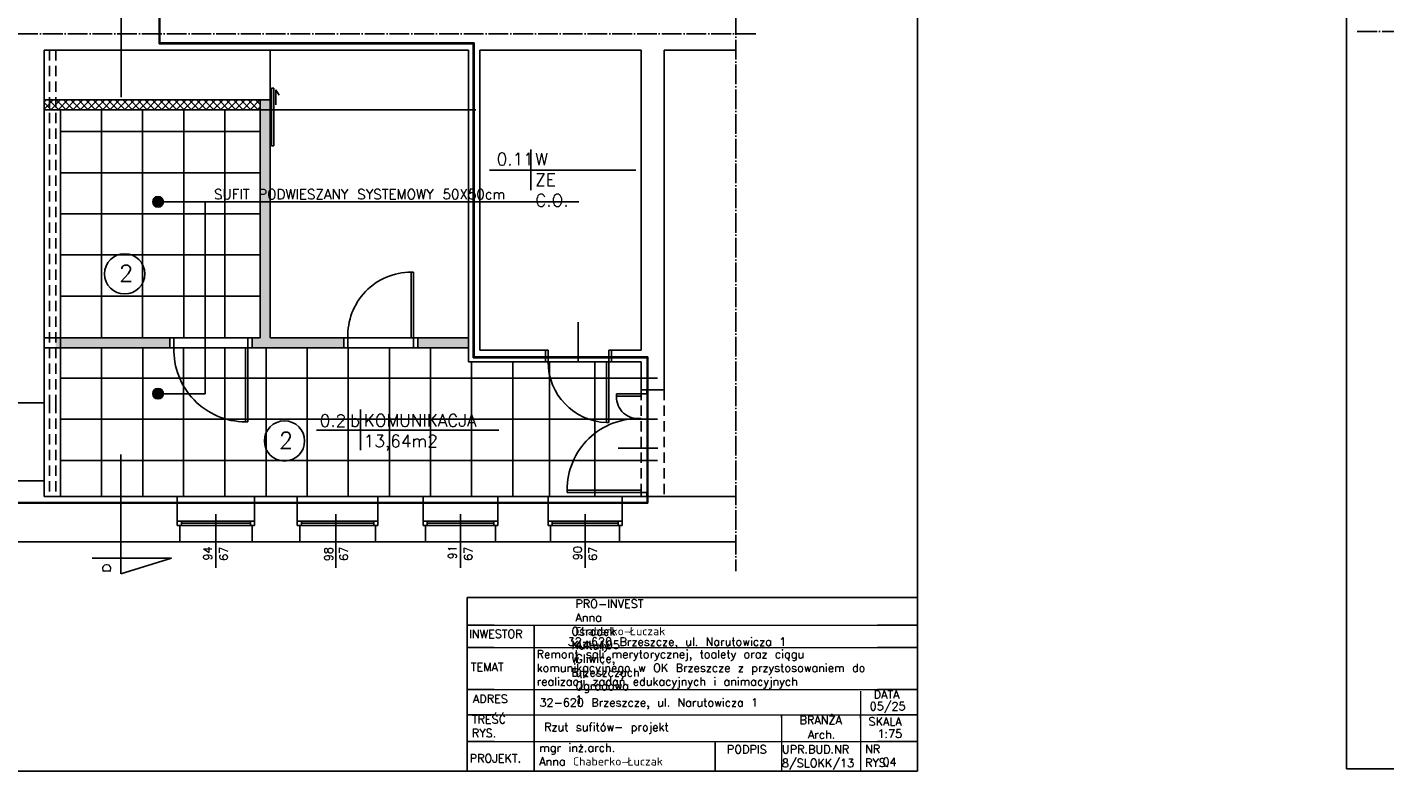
# Model space of a CAD drawing. Header units: millimetres. Extents: x -155361 to 49141, y -33787 to 6941.
# Tile 4 of 44: x -29144 to -27493, y 4363 to 5282. Entities that reach past the tile are written whole.
import ezdxf

# ---------------------------------------------------------------- set-up
doc = ezdxf.new("R2010")
doc.units = ezdxf.units.MM
doc.linetypes.add('ACAD_ISO04W100', pattern=[30, 24, -3, 0, -3])
doc.linetypes.add('DASHED', pattern=[19.049999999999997, 12.7, -6.35])
doc.layers.add('P', color=250, linetype='Continuous', lineweight=100)
doc.styles.get("Standard").update_dxf_attribs({"font": 'txt.shx'})

msp = doc.modelspace()

# ---------------------------------------------------------------- hatches: boundary and pattern name
h = msp.add_hatch(color=1)
h.paths.add_polyline_path([(-28982.06890875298, 5273.799141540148), (-28982.06890875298, 5374.021842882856), (-28983.06890875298, 5374.021842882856), (-28983.06890875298, 5273.799141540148)])
h.paths.add_polyline_path([(-28983.06890875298, 5374.021842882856), (-28982.06890875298, 5374.021842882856), (-28982.06890875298, 5422.759621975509), (-28983.06890875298, 5422.759621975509)])
h.paths.add_polyline_path([(-28983.06890875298, 5262.556806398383), (-28983.06890875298, 5261.556806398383), (-28982.06890875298, 5261.556806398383), (-28982.06890875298, 5262.556806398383), (-28982.06890875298, 5273.799141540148), (-28983.06890875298, 5273.799141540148)])
for color, points in [(1, [(-28601.09642210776, 5261.556806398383), (-28601.09642210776, 5262.556806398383), (-28982.06890875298, 5262.556806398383), (-28982.06890875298, 5261.556806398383)]), (1, [(-28601.09642210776, 4880.653489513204), (-28601.09642210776, 4879.653489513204), (-28600.09642210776, 4879.653489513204), (-28600.09642210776, 4880.653489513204), (-28600.09642210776, 5262.556806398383), (-28601.09642210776, 5262.556806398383)]), (256, [(-28977.97973796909, 5069.351501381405, -0.004242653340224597), (-28977.98066445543, 5069.242316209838, -235.7015574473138)]), (1, [(-28513.09321364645, 4879.653489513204), (-28513.09321364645, 4880.653489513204), (-28600.09642210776, 4880.653489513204), (-28600.09642210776, 4879.653489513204)]), (256, [(-28977.97973796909, 4835.988335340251, -0.004242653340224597), (-28977.98066445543, 4835.879150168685, -235.7015574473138)]), (1, [(-29430.8115531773, 4703.659553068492), (-28961.09397244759, 4703.659553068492), (-28961.09397244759, 4702.659553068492), (-29430.8115531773, 4702.659553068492)]), (1, [(-28961.09397244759, 4702.659553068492), (-28867.09397244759, 4702.659553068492), (-28867.09397244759, 4703.659553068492), (-28961.09397244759, 4703.659553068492)])]:
    msp.add_hatch(color=color).paths.add_polyline_path(points)
h = msp.add_hatch()
h.set_pattern_fill('ANSI37', color=256, scale=2, style=0)
h.set_pattern_definition([(45, (-10152.79196669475, 10897.61308283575), (-4.490128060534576, 4.490128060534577), []), (135, (-10152.79196669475, 10897.61308283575), (-4.490128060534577, -4.490128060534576), [])])
h.paths.add_polyline_path([(-29108.86806038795, 5181.307140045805), (-29033.09321364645, 5181.307140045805), (-28977.59202827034, 5181.307140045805), (-28921.76689600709, 5181.307140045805), (-28903.63157215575, 5181.307140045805), (-28902.09776996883, 5181.307140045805), (-28900.56396778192, 5181.307140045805), (-28860.09794943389, 5181.307140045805), (-28860.09794943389, 5193.307140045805), (-29033.09321364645, 5193.307140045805), (-29108.86806038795, 5193.307140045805)])
h.paths.add_polyline_path([(-29116.52775829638, 5181.307140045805), (-29108.86806038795, 5181.307140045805), (-29108.86806038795, 5193.307140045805), (-29116.52775829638, 5193.307140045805)])
h.paths.add_polyline_path([(-29123.09321364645, 5181.307140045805), (-29116.52775829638, 5181.307140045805), (-29116.52775829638, 5193.307140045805), (-29123.09321364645, 5193.307140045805)])
h = msp.add_hatch(color=9)
h.paths.add_polyline_path([(-28860.09794943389, 4903.799141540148), (-28870.09760906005, 4903.799141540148), (-28870.09760906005, 4891.799141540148), (-28758.59558154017, 4891.799141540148), (-28758.59558154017, 4903.799141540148), (-28848.09794943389, 4903.799141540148), (-28848.09794943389, 5193.307140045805), (-28860.09794943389, 5193.307140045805), (-28860.09794943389, 5181.307140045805)])
h.paths.add_polyline_path([(-29108.86806038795, 4891.799141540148), (-28970.09760906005, 4891.799141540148), (-28970.09760906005, 4903.799141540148), (-28973.12017740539, 4903.799141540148), (-29023.09321364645, 4903.799141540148), (-29108.86806038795, 4903.799141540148)])
h.paths.add_polyline_path([(-28668.59558154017, 4891.799141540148), (-28607.09321364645, 4891.799141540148), (-28607.09321364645, 4898.799141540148), (-28607.09321364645, 4903.799141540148), (-28668.59558154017, 4903.799141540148)])
h = msp.add_hatch(color=1)
h.paths.add_polyline_path([(-28389.64005056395, 4879.653489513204), (-28389.64005056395, 4880.653489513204), (-28433.09321364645, 4880.653489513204), (-28433.09321364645, 4879.653489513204)])
h.paths.add_polyline_path([(-28473.46655141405, 4880.653489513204), (-28436.09321364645, 4880.653489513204), (-28436.09321364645, 4879.653489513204), (-28473.46655141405, 4879.653489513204)])
h.paths.add_polyline_path([(-28510.09321364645, 4879.653489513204), (-28510.09321364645, 4880.653489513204), (-28473.46655141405, 4880.653489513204), (-28473.46655141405, 4879.653489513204)])
h.paths.add_polyline_path([(-28433.09321364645, 4879.653489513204), (-28436.09321364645, 4879.653489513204), (-28436.09321364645, 4880.653489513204), (-28433.09321364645, 4880.653489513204)])
h.paths.add_polyline_path([(-28513.09321364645, 4879.653489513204), (-28513.09321364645, 4880.653489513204), (-28510.09321364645, 4880.653489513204), (-28510.09321364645, 4879.653489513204)])
h = msp.add_hatch(color=1)
h.paths.add_polyline_path([(-28388.64005056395, 4769.600594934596), (-28388.64005056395, 4840.799141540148), (-28389.64005056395, 4840.799141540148), (-28389.64005056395, 4769.600594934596)])
h.paths.add_polyline_path([(-28389.64005056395, 4710.799141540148), (-28388.64005056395, 4710.799141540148), (-28388.64005056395, 4769.600594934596), (-28389.64005056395, 4769.600594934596)])
h.paths.add_polyline_path([(-28389.64005056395, 4840.799141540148), (-28388.64005056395, 4840.799141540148), (-28388.64005056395, 4880.653489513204), (-28389.64005056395, 4880.653489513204)])
h.paths.add_polyline_path([(-28388.64005056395, 4703.659553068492), (-28388.64005056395, 4710.799141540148), (-28389.64005056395, 4710.799141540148), (-28389.64005056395, 4703.659553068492)])
h.paths.add_polyline_path([(-28429.03240536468, 4789.573032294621), (-28429.03240536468, 4749.57303229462), (-28372.36573869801, 4749.57303229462), (-28372.36573869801, 4789.573032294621)], flags=24)
h.paths.add_polyline_path([(-28429.03240536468, 4789.573032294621), (-28429.03240536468, 4749.57303229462), (-28372.36573869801, 4749.57303229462), (-28372.36573869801, 4789.573032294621)], flags=24)
h = msp.add_hatch(color=1)
h.paths.add_polyline_path([(-28815.09397244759, 4702.659553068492), (-28717.09397244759, 4702.659553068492), (-28717.09397244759, 4703.659553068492), (-28815.09397244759, 4703.659553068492)])
h.paths.add_polyline_path([(-28662.09397244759, 4702.659553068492), (-28571.09397244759, 4702.659553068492), (-28571.09397244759, 4703.659553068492), (-28662.09397244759, 4703.659553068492)])
h.paths.add_polyline_path([(-28510.09397244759, 4702.659553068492), (-28420.09397244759, 4702.659553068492), (-28420.09397244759, 4703.659553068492), (-28510.09397244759, 4703.659553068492)])
h.paths.add_polyline_path([(-28571.09397244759, 4702.659553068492), (-28510.09397244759, 4702.659553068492), (-28510.09397244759, 4703.659553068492), (-28571.09397244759, 4703.659553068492)])
h.paths.add_polyline_path([(-28717.09397244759, 4702.659553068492), (-28662.09397244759, 4702.659553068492), (-28662.09397244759, 4703.659553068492), (-28717.09397244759, 4703.659553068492)])
h.paths.add_polyline_path([(-28867.09397244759, 4702.659553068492), (-28815.09397244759, 4702.659553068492), (-28815.09397244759, 4703.659553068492), (-28867.09397244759, 4703.659553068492)])
h.paths.add_polyline_path([(-28420.09397244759, 4702.659553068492), (-28388.64005056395, 4702.659553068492), (-28388.64005056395, 4703.659553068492), (-28420.09397244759, 4703.659553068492)])

# ---------------------------------------------------------------- linework, layer by layer
for p, q in [((-28060.82124848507, 6937.678676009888), (-28060.82124848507, 4376.888286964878)), ((-27539.3232105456, 6940.29397557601), (-27539.3232105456, 4379.503586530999)), ((-29029.42562415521, 5341.861504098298), (-29029.42562415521, 5196.857925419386)), ((-29123.09321364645, 5253.799141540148), (-28607.09321364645, 5253.799141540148)), ((-29123.09321364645, 5253.799141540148), (-29123.09321364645, 4903.799141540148)), ((-28848.09794943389, 5193.307140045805), (-28848.09794943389, 5253.799141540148)), ((-28607.09321364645, 5253.799141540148), (-28667.09321364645, 5253.799141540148)), ((-28607.09321364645, 5253.799141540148), (-28607.09321364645, 4903.799141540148)), ((-28593.09321364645, 5253.799141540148), (-28593.09321364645, 4903.799141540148)), ((-28593.09321364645, 5253.799141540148), (-28397.09321364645, 5253.799141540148)), ((-28397.09321364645, 5253.799141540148), (-28397.09321364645, 4888.799141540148)), ((-28369.09321364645, 5253.799141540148), (-28369.09321364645, 4840.799141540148)), ((-28369.09321364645, 5253.799141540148), (-28281.86696217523, 5253.799141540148)), ((-28846.52242463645, 5207.645391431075), (-28846.52242463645, 5137.645391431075)), ((-28843.52242463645, 5207.645391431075), (-28846.52242463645, 5207.645391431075)), ((-28843.52242463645, 5137.645391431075), (-28843.52242463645, 5207.645391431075)), ((-28841.11516687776, 5187.426003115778), (-28841.11516687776, 5205.398792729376)), ((-28841.11516687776, 5205.398792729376), (-28837.26385481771, 5198.979939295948)), ((-29033.09321364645, 5193.307140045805), (-29123.09321364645, 5193.307140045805)), ((-29033.09321364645, 5193.307140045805), (-28860.09794943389, 5193.307140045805)), ((-28860.09794943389, 5193.307140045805), (-28848.09794943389, 5193.307140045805)), ((-28860.09794943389, 5193.307140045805), (-28860.09794943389, 4903.799141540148)), ((-28848.09794943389, 5193.307140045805), (-28848.09794943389, 4903.799141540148)), ((-29033.09321364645, 5181.307140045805), (-29123.09321364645, 5181.307140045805)), ((-29123.09321364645, 5181.307140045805), (-29103.09321364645, 5181.307140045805)), ((-29103.09321364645, 5181.307140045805), (-29103.09321364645, 4903.799141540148)), ((-28597.97141422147, 5181.307140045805), (-29103.09321364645, 5181.307140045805)), ((-29053.09321364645, 5181.307140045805), (-29053.09321364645, 4903.799141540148)), ((-29033.09321364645, 5181.307140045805), (-28860.09794943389, 5181.307140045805)), ((-29003.36497644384, 5181.307140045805), (-29003.36497644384, 4903.799141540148)), ((-28953.09321364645, 5181.307140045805), (-28953.09321364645, 4903.799141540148)), ((-28903.09321364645, 5181.307140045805), (-28903.09321364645, 4903.799141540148)), ((-29103.09321364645, 5154.799141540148), (-28860.09794943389, 5154.799141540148)), ((-28846.52242463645, 5137.645391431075), (-28843.52242463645, 5137.645391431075)), ((-28531.17853503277, 5132.986000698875), (-28531.17853503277, 5083.616854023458)), ((-29103.09321364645, 5104.799141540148), (-28860.09794943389, 5104.799141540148)), ((-28566.12998076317, 5107.943280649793), (-28581.23554401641, 5107.943280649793)), ((-28566.12998076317, 5107.943280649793), (-28403.32934232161, 5107.943280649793)), ((-28472.85793869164, 5069.350123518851), (-28977.97973811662, 5069.350123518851)), ((-28926.97745453, 5069.350123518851), (-28926.97745453, 4835.986957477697)), ((-29123.09321364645, 5056.6956912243), (-29123.09321364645, 5066.6956912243)), ((-29103.09321364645, 5054.799141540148), (-28860.09794943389, 5054.799141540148)), ((-29123.09321364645, 4903.799141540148), (-29123.09321364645, 5013.799141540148)), ((-29103.09321364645, 5004.799141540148), (-28860.09794943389, 5004.799141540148)), ((-28676.59558154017, 4983.799141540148), (-28676.59558154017, 4903.799141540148)), ((-28676.59558154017, 4983.799141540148), (-28673.59558154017, 4983.799141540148)), ((-28673.59558154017, 4983.799141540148), (-28673.59558154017, 4903.799141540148)), ((-29103.09321364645, 4954.799141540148), (-28860.09794943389, 4954.799141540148)), ((-28473.46655141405, 4922.776183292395), (-28473.46655141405, 4875.381244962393)), ((-29123.09321364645, 4903.799141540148), (-29123.09321364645, 4898.799141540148)), ((-28970.09760906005, 4903.799141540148), (-29123.09321364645, 4903.799141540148)), ((-29103.09321364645, 4903.799141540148), (-29103.09321364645, 4891.799141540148)), ((-28970.09760906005, 4903.799141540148), (-28965.09760906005, 4903.799141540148)), ((-28970.09760906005, 4891.799141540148), (-28970.09760906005, 4903.799141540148)), ((-28965.09760906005, 4891.799141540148), (-28965.09760906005, 4903.799141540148)), ((-28965.09760906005, 4903.799141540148), (-28875.09760906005, 4903.799141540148)), ((-28875.09760906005, 4891.799141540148), (-28875.09760906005, 4903.799141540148)), ((-28870.09760906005, 4903.799141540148), (-28875.09760906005, 4903.799141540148)), ((-28870.09760906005, 4891.799141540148), (-28870.09760906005, 4903.799141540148)), ((-28870.09760906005, 4903.799141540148), (-28860.09794943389, 4903.799141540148)), ((-28758.59558154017, 4903.799141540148), (-28848.09794943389, 4903.799141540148)), ((-28758.59558154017, 4891.799141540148), (-28758.59558154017, 4903.799141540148)), ((-28758.59558154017, 4903.799141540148), (-28668.59558154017, 4903.799141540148)), ((-28753.59558154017, 4891.799141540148), (-28753.59558154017, 4903.799141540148)), ((-28673.59558154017, 4891.799141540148), (-28673.59558154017, 4903.799141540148)), ((-28668.59558154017, 4891.799141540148), (-28668.59558154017, 4903.799141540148)), ((-28668.59558154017, 4903.799141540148), (-28607.09321364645, 4903.799141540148)), ((-28607.09321364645, 4903.799141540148), (-28607.09321364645, 4898.799141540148)), ((-28593.09321364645, 4903.799141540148), (-28593.09321364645, 4888.799141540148)), ((-29123.09321364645, 4898.799141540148), (-29123.09321364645, 4824.799141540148)), ((-28970.09760906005, 4891.799141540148), (-29123.09321364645, 4891.799141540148)), ((-29103.09321364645, 4891.799141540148), (-29103.09321364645, 4710.799141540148)), ((-29053.09321364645, 4891.799141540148), (-29053.09321364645, 4710.799141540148)), ((-29003.09321364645, 4891.799141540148), (-29003.09321364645, 4710.799141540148)), ((-28970.09760906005, 4891.799141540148), (-28965.09760906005, 4891.799141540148)), ((-28965.09760906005, 4891.799141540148), (-28878.09760906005, 4891.799141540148)), ((-28953.30100195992, 4891.799141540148), (-28953.30100195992, 4710.799141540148)), ((-28903.09382591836, 4891.799141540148), (-28903.09382591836, 4710.799141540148)), ((-28878.09760906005, 4801.799141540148), (-28878.09760906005, 4891.799141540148)), ((-28878.09760906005, 4891.799141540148), (-28875.09760906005, 4891.799141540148)), ((-28870.09760906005, 4891.799141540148), (-28875.09760906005, 4891.799141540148)), ((-28875.09760906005, 4801.799141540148), (-28875.09760906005, 4891.799141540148)), ((-28758.59558154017, 4891.799141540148), (-28870.09760906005, 4891.799141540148)), ((-28853.10571642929, 4891.799141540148), (-28853.10571642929, 4710.799141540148)), ((-28803.108842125, 4891.799141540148), (-28803.108842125, 4710.799141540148)), ((-28758.59558154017, 4891.799141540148), (-28753.59558154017, 4891.799141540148)), ((-28753.59558154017, 4891.799141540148), (-28673.59558154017, 4891.799141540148)), ((-28753.11196782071, 4891.799141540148), (-28753.11196782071, 4710.799141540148)), ((-28703.11509351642, 4891.799141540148), (-28703.11509351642, 4710.799141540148)), ((-28668.59558154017, 4891.799141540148), (-28673.59558154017, 4891.799141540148)), ((-28668.59558154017, 4891.799141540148), (-28607.09321364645, 4891.799141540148)), ((-28653.11821921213, 4891.799141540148), (-28653.11821921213, 4710.799141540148)), ((-28607.09321364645, 4898.799141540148), (-28607.09321364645, 4874.799141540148)), ((-28513.09321364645, 4888.799141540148), (-28593.09321364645, 4888.799141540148)), ((-28513.09321364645, 4874.799141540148), (-28513.09321364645, 4888.799141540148)), ((-28510.09321364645, 4888.799141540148), (-28513.09321364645, 4888.799141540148)), ((-28510.09321364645, 4874.799141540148), (-28510.09321364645, 4888.799141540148)), ((-28436.09321364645, 4874.799141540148), (-28436.09321364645, 4888.799141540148)), ((-28433.09321364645, 4888.799141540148), (-28436.09321364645, 4888.799141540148)), ((-28433.09321364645, 4874.799141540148), (-28433.09321364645, 4888.799141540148)), ((-28433.09321364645, 4888.799141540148), (-28397.09321364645, 4888.799141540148)), ((-28607.09321364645, 4874.799141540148), (-28513.09321364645, 4874.799141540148)), ((-28603.09321364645, 4710.799141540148), (-28603.09321364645, 4874.799141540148)), ((-28553.09321364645, 4710.799141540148), (-28553.09321364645, 4874.799141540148)), ((-28510.09321364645, 4874.799141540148), (-28513.09321364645, 4874.799141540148)), ((-28510.09321364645, 4874.799141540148), (-28439.09321364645, 4874.799141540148)), ((-28508.55408402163, 4710.799141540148), (-28508.55408402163, 4874.799141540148)), ((-28453.09321364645, 4710.799141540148), (-28453.09321364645, 4874.799141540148)), ((-28439.09321364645, 4800.799141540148), (-28439.09321364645, 4874.799141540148)), ((-28439.09321364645, 4874.799141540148), (-28436.09321364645, 4874.799141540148)), ((-28433.09321364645, 4874.799141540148), (-28436.09321364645, 4874.799141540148)), ((-28436.09321364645, 4800.799141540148), (-28436.09321364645, 4874.799141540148)), ((-28433.09321364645, 4874.799141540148), (-28397.09321364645, 4874.799141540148)), ((-28397.09321364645, 4840.799141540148), (-28397.09321364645, 4874.799141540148)), ((-29103.09321364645, 4854.799141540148), (-28377.09321364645, 4854.799141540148)), ((-28369.09321364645, 4840.799141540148), (-28397.09321364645, 4840.799141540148)), ((-28397.09321364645, 4840.799141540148), (-28397.09321364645, 4835.799141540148)), ((-28390.09321364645, 4835.799141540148), (-28390.09321364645, 4840.799141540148)), ((-29123.09321364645, 4824.799141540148), (-29164.09321364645, 4824.799141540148)), ((-29123.09321364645, 4824.799141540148), (-29123.09321364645, 4729.799141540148)), ((-28926.97745453, 4835.986957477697), (-28982.95265188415, 4835.986957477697)), ((-28427.09321364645, 4835.799141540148), (-28397.09321364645, 4835.799141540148)), ((-28427.09321364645, 4835.799141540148), (-28427.09321364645, 4832.799141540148)), ((-28427.09321364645, 4832.799141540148), (-28397.09321364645, 4832.799141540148)), ((-28397.09321364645, 4835.799141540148), (-28397.09321364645, 4832.799141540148)), ((-28397.09321364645, 4835.799141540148), (-28390.09321364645, 4835.799141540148)), ((-29103.09321364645, 4804.799141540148), (-28377.09321364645, 4804.799141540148)), ((-28738.29067831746, 4816.743333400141), (-28738.29067831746, 4767.374186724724)), ((-28878.09760906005, 4801.799141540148), (-28875.09760906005, 4801.799141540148)), ((-28776.55535000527, 4791.700613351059), (-28791.66091325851, 4791.700613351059)), ((-28776.55535000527, 4791.700613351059), (-28613.75471156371, 4791.700613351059)), ((-28613.75471156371, 4791.700613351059), (-28569.88857319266, 4791.700613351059)), ((-28439.09321364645, 4800.799141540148), (-28436.09321364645, 4800.799141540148)), ((-29029.60404258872, 4761.898628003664), (-29029.60404258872, 4616.895049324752)), ((-28425.0637075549, 4769.600594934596), (-28376.82967882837, 4769.600594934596)), ((-29103.09321364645, 4754.799141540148), (-28377.09321364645, 4754.799141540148)), ((-29123.09321364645, 4729.799141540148), (-29164.09321364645, 4729.799141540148)), ((-29123.09321364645, 4710.799141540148), (-29123.09321364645, 4729.799141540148)), ((-29123.09321364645, 4710.799141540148), (-28584.40176627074, 4710.799141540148)), ((-28961.09397244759, 4710.799141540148), (-28961.09397244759, 4680.799141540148)), ((-28867.09397244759, 4710.799141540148), (-28867.09397244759, 4680.799141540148)), ((-28815.09397244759, 4675.799141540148), (-28815.09397244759, 4710.799141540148)), ((-28717.09397244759, 4675.799141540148), (-28717.09397244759, 4710.799141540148)), ((-28662.09397244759, 4675.799141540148), (-28662.09397244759, 4710.799141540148)), ((-28584.40176627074, 4710.799141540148), (-28397.09321364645, 4710.799141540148)), ((-28571.09397244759, 4675.799141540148), (-28571.09397244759, 4710.799141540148)), ((-28510.09397244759, 4675.799141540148), (-28510.09397244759, 4710.799141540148)), ((-28487.09321364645, 4718.799141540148), (-28397.09321364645, 4718.799141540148)), ((-28487.09321364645, 4715.799141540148), (-28487.09321364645, 4718.799141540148)), ((-28487.09321364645, 4715.799141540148), (-28397.09321364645, 4715.799141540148)), ((-28420.09397244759, 4675.799141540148), (-28420.09397244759, 4710.799141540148)), ((-28397.09321364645, 4715.799141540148), (-28397.09321364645, 4718.799141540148)), ((-28397.09321364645, 4715.799141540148), (-28397.09321364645, 4710.799141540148)), ((-28397.09321364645, 4715.799141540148), (-28390.09321364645, 4715.799141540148)), ((-28369.09321364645, 4710.799141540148), (-28397.09321364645, 4710.799141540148)), ((-28390.09321364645, 4715.799141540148), (-28390.09321364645, 4710.799141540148)), ((-28369.09321364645, 4710.799141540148), (-28281.86696217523, 4710.799141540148)), ((-28914.09397244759, 4624.305436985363), (-28914.09397244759, 4689.29656522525)), ((-28768.09397244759, 4624.305436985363), (-28768.09397244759, 4689.29656522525)), ((-28616.59397244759, 4624.305436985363), (-28616.59397244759, 4689.29656522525)), ((-28465.09397244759, 4624.305436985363), (-28465.09397244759, 4689.29656522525)), ((-28961.09397244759, 4680.799141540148), (-28867.09397244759, 4680.799141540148)), ((-28961.09397244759, 4680.799141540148), (-28961.09397244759, 4675.799141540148)), ((-28961.09397244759, 4675.799141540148), (-28867.09397244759, 4675.799141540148)), ((-28961.09397244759, 4675.799141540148), (-28958.09397244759, 4675.799141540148)), ((-28958.09397244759, 4675.799141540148), (-28958.09397244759, 4655.799141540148)), ((-28956.09397244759, 4680.799141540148), (-28956.09397244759, 4675.799141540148)), ((-28872.09397244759, 4678.299141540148), (-28956.09397244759, 4678.299141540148)), ((-28872.09397244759, 4680.799141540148), (-28872.09397244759, 4675.799141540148)), ((-28867.09397244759, 4675.799141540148), (-28870.09397244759, 4675.799141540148)), ((-28870.09397244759, 4675.799141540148), (-28870.09397244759, 4655.799141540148)), ((-28867.09397244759, 4680.799141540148), (-28867.09397244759, 4675.799141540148)), ((-28815.09397244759, 4680.799141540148), (-28721.09397244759, 4680.799141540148)), ((-28815.09397244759, 4675.799141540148), (-28721.09397244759, 4675.799141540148)), ((-28812.09397244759, 4675.799141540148), (-28812.09397244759, 4655.799141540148)), ((-28810.09397244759, 4680.799141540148), (-28810.09397244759, 4675.799141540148)), ((-28810.09397244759, 4678.299141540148), (-28722.09397244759, 4678.299141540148)), ((-28722.09397244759, 4680.799141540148), (-28722.09397244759, 4675.799141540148)), ((-28721.09397244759, 4680.799141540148), (-28717.09397244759, 4680.799141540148)), ((-28721.09397244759, 4675.799141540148), (-28720.09397244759, 4675.799141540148)), ((-28717.09397244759, 4675.799141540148), (-28720.09397244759, 4675.799141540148)), ((-28720.09397244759, 4675.799141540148), (-28720.09397244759, 4655.799141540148)), ((-28662.09397244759, 4680.799141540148), (-28571.09397244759, 4680.799141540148)), ((-28662.09397244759, 4675.799141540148), (-28574.09397244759, 4675.799141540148)), ((-28659.09397244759, 4675.799141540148), (-28659.09397244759, 4655.799141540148)), ((-28657.09397244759, 4680.799141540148), (-28657.09397244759, 4675.799141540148)), ((-28657.09397244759, 4678.299141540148), (-28576.09397244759, 4678.299141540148)), ((-28576.09397244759, 4680.799141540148), (-28576.09397244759, 4675.799141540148)), ((-28571.09397244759, 4675.799141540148), (-28574.09397244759, 4675.799141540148)), ((-28574.09397244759, 4675.799141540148), (-28574.09397244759, 4655.799141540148)), ((-28510.09397244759, 4680.799141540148), (-28420.09397244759, 4680.799141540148)), ((-28510.09397244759, 4675.799141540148), (-28423.09397244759, 4675.799141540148)), ((-28507.09397244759, 4675.799141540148), (-28507.09397244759, 4655.799141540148)), ((-28505.09397244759, 4680.799141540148), (-28505.09397244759, 4675.799141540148)), ((-28505.09397244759, 4678.299141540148), (-28425.09397244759, 4678.299141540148)), ((-28425.09397244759, 4680.799141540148), (-28425.09397244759, 4675.799141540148)), ((-28420.09397244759, 4675.799141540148), (-28423.09397244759, 4675.799141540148)), ((-28423.09397244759, 4675.799141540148), (-28423.09397244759, 4655.799141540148)), ((-29865.09321364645, 4655.799141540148), (-28281.86696217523, 4655.799141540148)), ((-29064.44607542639, 4636.050149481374), (-28968.01869560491, 4636.050149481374)), ((-28968.01869560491, 4636.050149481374), (-29029.60404258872, 4616.895049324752)), ((-28608.43762609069, 4587.926945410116), (-28608.43762609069, 4378.540902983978)), ((-28575.69108869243, 4587.926945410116), (-28608.43762609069, 4587.926945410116)), ((-28060.82124848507, 4587.926945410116), (-28575.69108869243, 4587.926945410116)), ((-28575.69108869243, 4554.214974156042), (-28608.43762609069, 4554.214974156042)), ((-28526.86246215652, 4548.248532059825), (-28526.86246215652, 4554.214974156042)), ((-28526.86246215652, 4378.540902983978), (-28526.86246215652, 4548.248532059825)), ((-28109.40179356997, 4554.214974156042), (-28060.82124848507, 4554.214974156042)), ((-28575.69108869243, 4527.102845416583), (-28608.43762609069, 4527.102845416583)), ((-28109.40179356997, 4527.102845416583), (-28060.82124848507, 4527.102845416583)), ((-28575.69108869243, 4475.953105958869), (-28608.43762609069, 4475.953105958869)), ((-28109.40179356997, 4475.953105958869), (-28060.82124848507, 4475.953105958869)), ((-28575.69108869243, 4445.540366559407), (-28608.43762609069, 4445.540366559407)), ((-28226.43692927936, 4442.068511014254), (-28226.43692927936, 4445.540366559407)), ((-28130.27801472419, 4441.472307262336), (-28130.27801472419, 4445.540366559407)), ((-28109.40179356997, 4445.540366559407), (-28060.82124848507, 4445.540366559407)), ((-28575.69108869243, 4412.921680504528), (-28608.43762609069, 4412.921680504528)), ((-28306.97539310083, 4412.921680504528), (-28306.97539310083, 4376.888286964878)), ((-28109.40179356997, 4412.921680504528), (-28060.82124848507, 4412.921680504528)), ((-29035.65376168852, 4376.888286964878), (-30010.48627489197, 4376.888286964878)), ((-29035.65376168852, 4376.888286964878), (-28060.82124848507, 4376.888286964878)), ((-28608.43762609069, 4378.540902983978), (-28608.43762609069, 4376.888286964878)), ((-28526.86246215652, 4378.540902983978), (-28526.86246215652, 4376.888286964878)), ((-26564.49069734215, 4379.503586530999), (-27539.3232105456, 4379.503586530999))]:
    msp.add_line(p, q)
at = {"color": 1}
for p, q in [((-28983.06890875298, 5422.759621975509), (-28983.06890875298, 5262.556806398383)), ((-28982.06890875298, 5422.759621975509), (-28982.06890875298, 5262.556806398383)), ((-28983.06890875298, 5261.556806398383), (-28983.06890875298, 5262.556806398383)), ((-28982.06890875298, 5261.556806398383), (-28983.06890875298, 5261.556806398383)), ((-28982.06890875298, 5262.556806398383), (-28600.09642210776, 5262.556806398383)), ((-28982.06890875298, 5261.556806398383), (-28600.09642210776, 5261.556806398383)), ((-28601.09642210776, 5262.556806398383), (-28601.09642210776, 4880.653489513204)), ((-28600.09642210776, 5262.556806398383), (-28600.09642210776, 4880.653489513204)), ((-28601.09642210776, 4879.653489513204), (-28601.09642210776, 4880.653489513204)), ((-28600.09642210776, 4879.653489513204), (-28601.09642210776, 4879.653489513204)), ((-28600.09642210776, 4880.653489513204), (-28388.64005056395, 4880.653489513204)), ((-28600.09642210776, 4879.653489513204), (-28388.64005056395, 4879.653489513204)), ((-28389.64005056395, 4880.653489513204), (-28389.64005056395, 4702.659553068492)), ((-28388.64005056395, 4880.653489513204), (-28388.64005056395, 4702.659553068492)), ((-28388.64005056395, 4703.659553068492), (-29431.8115531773, 4703.659553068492)), ((-28388.64005056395, 4702.659553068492), (-29431.8115531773, 4702.659553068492))]:
    msp.add_line(p, q, dxfattribs=at)
at = {"linetype": 'ACAD_ISO04W100'}
for p, q in [((-28281.86696217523, 5386.774312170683), (-28281.86696217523, 4619.955642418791)), ((-28257.555560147, 5273.799141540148), (-30002.16661712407, 5273.799141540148)), ((-25786.39249580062, 5276.414441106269), (-27531.0035527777, 5276.414441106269))]:
    msp.add_line(p, q, dxfattribs=at)
at = {"linetype": 'DASHED'}
for p, q in [((-29116.52775829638, 5253.799141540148), (-29116.52775829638, 4824.799141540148)), ((-29108.86806038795, 5253.799141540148), (-29108.86806038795, 4824.799141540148)), ((-28397.09321364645, 4840.799141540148), (-28397.09321364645, 4710.799141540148)), ((-28369.09321364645, 4840.799141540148), (-28369.09321364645, 4710.799141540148)), ((-29116.52775829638, 4824.799141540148), (-29116.52775829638, 4710.799141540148)), ((-29108.86806038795, 4824.799141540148), (-29108.86806038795, 4710.799141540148))]:
    msp.add_line(p, q, dxfattribs=at)
at = {"color": 0, "lineweight": 13}
for p, q in [((-28575.69108869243, 4554.214974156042), (-28109.40179356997, 4554.214974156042)), ((-28575.69108869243, 4527.102845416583), (-28109.40179356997, 4527.102845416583)), ((-28575.69108869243, 4475.953105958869), (-28109.40179356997, 4475.953105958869)), ((-28130.27801472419, 4474.300489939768), (-28130.27801472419, 4376.888286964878)), ((-28575.69108869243, 4445.540366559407), (-28109.40179356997, 4445.540366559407)), ((-28226.43692927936, 4442.068511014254), (-28226.43692927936, 4376.888286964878)), ((-28575.69108869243, 4412.921680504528), (-28109.40179356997, 4412.921680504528))]:
    msp.add_line(p, q, dxfattribs=at)
for centre, radius in [((-28984.41386415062, 5069.351501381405), 6.434126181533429), ((-29025.03078728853, 4981.732720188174), 24.46669818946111), ((-28984.41386415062, 4835.988335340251), 6.434126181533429), ((-28830.65646278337, 4778.523199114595), 24.46669818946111)]:
    msp.add_circle(centre, radius)
for centre, radius, start, end in [((-28676.59558154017, 4906.742891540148), 77.05624999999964, 90, 182.1893811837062), ((-28878.09760906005, 4888.849141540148), 87.05000000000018, 178.0579561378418, 270), ((-28436.02983336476, 4874.799141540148), 74.06338028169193, 180, 267.6294783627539), ((-28400.4785004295, 4832.204378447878), 26.62135801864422, 178.7198154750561, 277.3057595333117), ((-28400.04321364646, 4718.799141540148), 87.04999999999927, 88.05795613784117, 180)]:
    msp.add_arc(centre, radius, start, end)

# ---------------------------------------------------------------- texts
at = {"attachment_point": 1}
for s, insert, char_height, width in [('0.11', (-28572.57609586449, 5128.840198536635), 15, 5.14068747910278), ('W ZE C.O.', (-28525.72466105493, 5128.745293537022), 15, 1.265399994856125), ('SUFIT PODWIESZANY SYSTEMOWY 50X50cm', (-28916.38127311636, 5084.5914609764), 12, 459.219640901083), ('2', (-29031.79990712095, 4992.416511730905), 20, 59.15503917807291), ('0.2', (-28787.85306433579, 4810.746671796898), 15, 2.571309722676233), ('b', (-28751.07500778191, 4810.800930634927), 15, 5.900563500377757), ('KOMUNIKACJA', (-28734.30652728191, 4810.886991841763), 15, 5.142619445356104), ('2', (-28837.42558261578, 4789.206990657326), 20, 59.15503917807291), ('13,64m2', (-28734.21005725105, 4785.860066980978), 15, 136.2794153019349), ('PRO-INVEST Anna Chaberko-Łuczak\\P   44-105 Gliwice, ul. Ogrodowa 1', (-28476.9540551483, 4585.45534719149), 10, 0.4736105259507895), ('Ośrodek Kultury w Brzeszczach', (-28481.89724504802, 4551.872376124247), 10, 0.6297411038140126), ('Remont sali merytorycznej, toalety oraz ciągu komunikacyjnego w OK Brzeszcze z przystosowaniem do realizacji zadań edukacyjnych i animacyjnych', (-28524.08989900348, 4524.163767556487), 10, 466.0084168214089), ('32-620 Brzeszcze, ul. Narutowicza 1', (-28486.30543277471, 4539.277554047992), 10, 398.6261187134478), ('DATA', (-28114.24317036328, 4475.017092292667), 10, 16.93546613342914), ('32-620 Brzeszcze, ul. Narutowicza 1', (-28520.54760529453, 4465.282974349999), 10, 398.6261187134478), ('05/25', (-28119.08248576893, 4460.790165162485), 10, 5.411837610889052), ('Rzut sufitów- projekt', (-28514.92878290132, 4435.503943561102), 10, 284.895568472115), ('1:75', (-28109.58168436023, 4427.415951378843), 10, 0.430772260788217), ('PODPIS', (-28292.68876002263, 4408.323496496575), 10, 9.018012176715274), ('PROJEKT.', (-28605.51678069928, 4397.437805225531), 10, 10.40494441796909), ('04', (-28103.46757212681, 4393.048344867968), 10, 0.6397160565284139)]:
    msp.add_mtext(s, dxfattribs=dict(at, insert=insert, char_height=char_height, width=width))
for s, insert, char_height, width, rotation in [('94', (-28929.03590477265, 4633.011475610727), 10, 3.551291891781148, 90), ('67', (-28909.70908986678, 4632.693596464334), 10, 40.99353084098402, 90), ('98', (-28782.01242045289, 4632.30121723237), 10, 0.7102583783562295, 90), ('67', (-28763.70908986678, 4632.693596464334), 10, 40.99353084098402, 90), ('91', (-28631.61520883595, 4634.431992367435), 10, 15.62568432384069, 90), ('67', (-28612.20908986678, 4632.719273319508), 10, 40.99353084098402, 90), ('90', (-28479.26478667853, 4633.455387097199), 10, 0.7102583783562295, 90), ('67', (-28460.70908986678, 4632.693596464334), 10, 40.99353084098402, 90), ('a', (-29036.81030003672, 4629.817079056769), 15, 14.29912081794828, 270)]:
    msp.add_mtext(s, dxfattribs=dict(at, insert=insert, char_height=char_height, width=width, rotation=rotation))
at = {"lineweight": 13, "char_height": 10, "attachment_point": 1}
for s, insert in [('INWESTOR', (-28606.24225441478, 4548.748033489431)), ('BRANŻA', (-28204.32025250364, 4444.037366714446)), ('SKALA', (-28120.44891103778, 4442.167861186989)), ('Arch.', (-28194.25187280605, 4426.36675666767))]:
    msp.add_mtext(s, dxfattribs=dict(at, insert=insert))
at = {"color": 0, "lineweight": 13, "char_height": 10, "attachment_point": 1}
for s, insert in [('TEMAT', (-28604.06701918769, 4508.42023996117)), ('ADRES', (-28601.47637117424, 4469.809805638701)), ('mgr inż.arch. \\PAnna Chaberko-Łuczak', (-28520.9339853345, 4410.355000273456))]:
    msp.add_mtext(s, dxfattribs=dict(at, insert=insert))
at = {"insert": (-28602.81497203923, 4444.871236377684), "char_height": 10, "attachment_point": 1}
msp.add_mtext('TREŚĆ\\PRYS.', dxfattribs=at)
at = {"lineweight": 13, "insert": (-28124.73702249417, 4408.783012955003), "char_height": 10, "width": 0.3424185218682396, "attachment_point": 1}
msp.add_mtext('NR RYS.\\P  ', dxfattribs=at)
at = {"layer": 'P', "color": 0, "linetype": 'Continuous', "lineweight": 13, "insert": (-28225.79882532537, 4408.374516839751), "char_height": 10, "width": 0.2902017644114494, "attachment_point": 1}
msp.add_mtext(' UPR.BUD.NR\\P8/SLOKK/13', dxfattribs=at)

doc.saveas('drawing.dxf')
